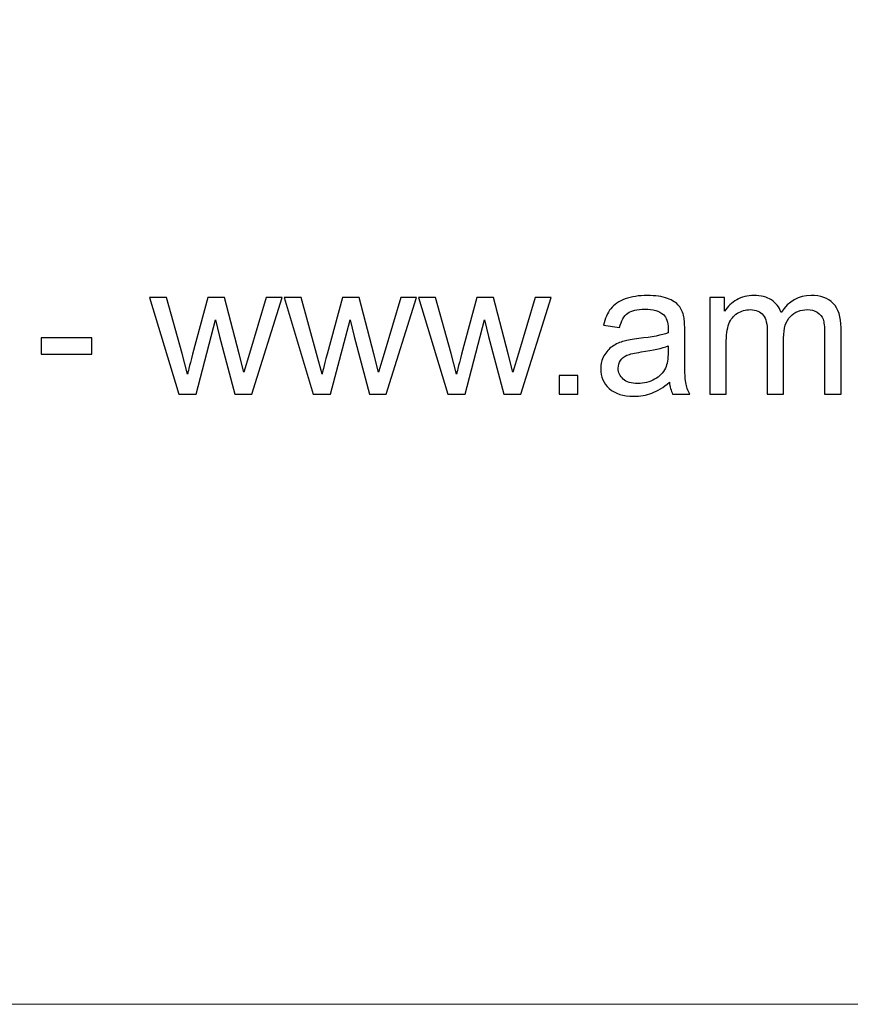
# Model space of a CAD drawing. Header units: millimetres. Extents: x -354 to 271, y -338 to 361.
# Tile 20 of 38: x -124 to -86, y -42 to 2. Entities that reach past the tile are written whole.
import ezdxf

# ---------------------------------------------------------------- set-up
doc = ezdxf.new("R2010")
doc.units = ezdxf.units.MM
doc.header["$MEASUREMENT"] = 0
doc.layers.add('Layer 1', color=7, linetype='Continuous')

msp = doc.modelspace()

# ---------------------------------------------------------------- linework, layer by layer
at = {"layer": 'Layer 1', "color": 175, "lineweight": 20}
msp.add_open_spline([(-353.5484, -42.3756), (-353.5484, -42.3756), (28.0572, -42.3756), (28.0572, -42.3756), (28.0572, -42.3756), (28.0572, -42.3756), (28.0572, 207.6244), (28.0572, 207.6244), (28.0572, 207.6244), (28.0572, 207.6244), (-353.5484, 207.6244), (-353.5484, 207.6244), (-353.5484, 207.6244), (-353.5484, 207.6244), (-353.5484, -42.3756), (-353.5484, -42.3756), (-353.5484, -42.3756), (-353.5484, -42.3756), (-353.5484, -42.3756), (-353.5484, -42.3756)], degree=3, knots=[0, 0, 0, 0, 0.1666667, 0.1666667, 0.1666667, 0.1666667, 0.3333333, 0.3333333, 0.3333333, 0.3333333, 0.5, 0.5, 0.5, 0.5, 0.6666667, 0.6666667, 0.6666667, 0.6666667, 1, 1, 1, 1], dxfattribs=at)
at = {"layer": 'Layer 1', "color": 7}
for points, knots in [([(-116.6981, -14.6607), (-116.6981, -14.6607), (-118.0259, -10.2665), (-118.0259, -10.2665), (-118.0259, -10.2665), (-118.0259, -10.2665), (-117.247, -10.2665), (-117.247, -10.2665), (-117.247, -10.2665), (-117.247, -10.2665), (-116.5457, -12.8023), (-116.5457, -12.8023), (-116.5457, -12.8023), (-116.5457, -12.8023), (-116.2973, -13.7463), (-116.2973, -13.7463), (-116.2973, -13.7463), (-116.2874, -13.6997), (-116.2112, -13.3978), (-116.0701, -12.8404), (-116.0701, -12.8404), (-116.0701, -12.8404), (-115.3744, -10.2665), (-115.3744, -10.2665), (-115.3744, -10.2665), (-115.3744, -10.2665), (-114.611, -10.2665), (-114.611, -10.2665), (-114.611, -10.2665), (-114.611, -10.2665), (-113.9492, -12.8178), (-113.9492, -12.8178), (-113.9492, -12.8178), (-113.9492, -12.8178), (-113.7333, -13.6546), (-113.7333, -13.6546), (-113.7333, -13.6546), (-113.7333, -13.6546), (-113.4807, -12.8065), (-113.4807, -12.8065), (-113.4807, -12.8065), (-113.4807, -12.8065), (-112.7215, -10.2665), (-112.7215, -10.2665), (-112.7215, -10.2665), (-112.7215, -10.2665), (-111.9976, -10.2665), (-111.9976, -10.2665), (-111.9976, -10.2665), (-111.9976, -10.2665), (-113.3763, -14.6607), (-113.3763, -14.6607), (-113.3763, -14.6607), (-113.3763, -14.6607), (-114.1468, -14.6607), (-114.1468, -14.6607), (-114.1468, -14.6607), (-114.1468, -14.6607), (-114.8439, -12.0318), (-114.8439, -12.0318), (-114.8439, -12.0318), (-114.8439, -12.0318), (-115.0203, -11.2797), (-115.0203, -11.2797), (-115.0203, -11.2797), (-115.0203, -11.2797), (-115.9093, -14.6607), (-115.9093, -14.6607), (-115.9093, -14.6607), (-115.9093, -14.6607), (-116.6981, -14.6607), (-116.6981, -14.6607)], [0, 0, 0, 0, 0.0526316, 0.0526316, 0.0526316, 0.0526316, 0.1052632, 0.1052632, 0.1052632, 0.1052632, 0.1578947, 0.1578947, 0.1578947, 0.1578947, 0.2105263, 0.2105263, 0.2105263, 0.2105263, 0.2631579, 0.2631579, 0.2631579, 0.2631579, 0.3157895, 0.3157895, 0.3157895, 0.3157895, 0.3684211, 0.3684211, 0.3684211, 0.3684211, 0.4210526, 0.4210526, 0.4210526, 0.4210526, 0.4736842, 0.4736842, 0.4736842, 0.4736842, 0.5263158, 0.5263158, 0.5263158, 0.5263158, 0.5789474, 0.5789474, 0.5789474, 0.5789474, 0.6315789, 0.6315789, 0.6315789, 0.6315789, 0.6842105, 0.6842105, 0.6842105, 0.6842105, 0.7368421, 0.7368421, 0.7368421, 0.7368421, 0.7894737, 0.7894737, 0.7894737, 0.7894737, 0.8421053, 0.8421053, 0.8421053, 0.8421053, 0.8947368, 0.8947368, 0.8947368, 0.8947368, 1, 1, 1, 1]), ([(-110.5837, -14.6607), (-110.5837, -14.6607), (-111.9115, -10.2665), (-111.9115, -10.2665), (-111.9115, -10.2665), (-111.9115, -10.2665), (-111.1326, -10.2665), (-111.1326, -10.2665), (-111.1326, -10.2665), (-111.1326, -10.2665), (-110.4313, -12.8023), (-110.4313, -12.8023), (-110.4313, -12.8023), (-110.4313, -12.8023), (-110.1829, -13.7463), (-110.1829, -13.7463), (-110.1829, -13.7463), (-110.173, -13.6997), (-110.0968, -13.3978), (-109.9557, -12.8404), (-109.9557, -12.8404), (-109.9557, -12.8404), (-109.26, -10.2665), (-109.26, -10.2665), (-109.26, -10.2665), (-109.26, -10.2665), (-108.4966, -10.2665), (-108.4966, -10.2665), (-108.4966, -10.2665), (-108.4966, -10.2665), (-107.8348, -12.8178), (-107.8348, -12.8178), (-107.8348, -12.8178), (-107.8348, -12.8178), (-107.6189, -13.6546), (-107.6189, -13.6546), (-107.6189, -13.6546), (-107.6189, -13.6546), (-107.3663, -12.8065), (-107.3663, -12.8065), (-107.3663, -12.8065), (-107.3663, -12.8065), (-106.6071, -10.2665), (-106.6071, -10.2665), (-106.6071, -10.2665), (-106.6071, -10.2665), (-105.8832, -10.2665), (-105.8832, -10.2665), (-105.8832, -10.2665), (-105.8832, -10.2665), (-107.2619, -14.6607), (-107.2619, -14.6607), (-107.2619, -14.6607), (-107.2619, -14.6607), (-108.0324, -14.6607), (-108.0324, -14.6607), (-108.0324, -14.6607), (-108.0324, -14.6607), (-108.7295, -12.0318), (-108.7295, -12.0318), (-108.7295, -12.0318), (-108.7295, -12.0318), (-108.9059, -11.2797), (-108.9059, -11.2797), (-108.9059, -11.2797), (-108.9059, -11.2797), (-109.7949, -14.6607), (-109.7949, -14.6607), (-109.7949, -14.6607), (-109.7949, -14.6607), (-110.5837, -14.6607), (-110.5837, -14.6607)], [0, 0, 0, 0, 0.0526316, 0.0526316, 0.0526316, 0.0526316, 0.1052632, 0.1052632, 0.1052632, 0.1052632, 0.1578947, 0.1578947, 0.1578947, 0.1578947, 0.2105263, 0.2105263, 0.2105263, 0.2105263, 0.2631579, 0.2631579, 0.2631579, 0.2631579, 0.3157895, 0.3157895, 0.3157895, 0.3157895, 0.3684211, 0.3684211, 0.3684211, 0.3684211, 0.4210526, 0.4210526, 0.4210526, 0.4210526, 0.4736842, 0.4736842, 0.4736842, 0.4736842, 0.5263158, 0.5263158, 0.5263158, 0.5263158, 0.5789474, 0.5789474, 0.5789474, 0.5789474, 0.6315789, 0.6315789, 0.6315789, 0.6315789, 0.6842105, 0.6842105, 0.6842105, 0.6842105, 0.7368421, 0.7368421, 0.7368421, 0.7368421, 0.7894737, 0.7894737, 0.7894737, 0.7894737, 0.8421053, 0.8421053, 0.8421053, 0.8421053, 0.8947368, 0.8947368, 0.8947368, 0.8947368, 1, 1, 1, 1]), ([(-104.4693, -14.6607), (-104.4693, -14.6607), (-105.7971, -10.2665), (-105.7971, -10.2665), (-105.7971, -10.2665), (-105.7971, -10.2665), (-105.0182, -10.2665), (-105.0182, -10.2665), (-105.0182, -10.2665), (-105.0182, -10.2665), (-104.3169, -12.8023), (-104.3169, -12.8023), (-104.3169, -12.8023), (-104.3169, -12.8023), (-104.0685, -13.7463), (-104.0685, -13.7463), (-104.0685, -13.7463), (-104.0586, -13.6997), (-103.9824, -13.3978), (-103.8413, -12.8404), (-103.8413, -12.8404), (-103.8413, -12.8404), (-103.1456, -10.2665), (-103.1456, -10.2665), (-103.1456, -10.2665), (-103.1456, -10.2665), (-102.3822, -10.2665), (-102.3822, -10.2665), (-102.3822, -10.2665), (-102.3822, -10.2665), (-101.7204, -12.8178), (-101.7204, -12.8178), (-101.7204, -12.8178), (-101.7204, -12.8178), (-101.5045, -13.6546), (-101.5045, -13.6546), (-101.5045, -13.6546), (-101.5045, -13.6546), (-101.2519, -12.8065), (-101.2519, -12.8065), (-101.2519, -12.8065), (-101.2519, -12.8065), (-100.4927, -10.2665), (-100.4927, -10.2665), (-100.4927, -10.2665), (-100.4927, -10.2665), (-99.7688, -10.2665), (-99.7688, -10.2665), (-99.7688, -10.2665), (-99.7688, -10.2665), (-101.1475, -14.6607), (-101.1475, -14.6607), (-101.1475, -14.6607), (-101.1475, -14.6607), (-101.918, -14.6607), (-101.918, -14.6607), (-101.918, -14.6607), (-101.918, -14.6607), (-102.6151, -12.0318), (-102.6151, -12.0318), (-102.6151, -12.0318), (-102.6151, -12.0318), (-102.7915, -11.2797), (-102.7915, -11.2797), (-102.7915, -11.2797), (-102.7915, -11.2797), (-103.6805, -14.6607), (-103.6805, -14.6607), (-103.6805, -14.6607), (-103.6805, -14.6607), (-104.4693, -14.6607), (-104.4693, -14.6607)], [0, 0, 0, 0, 0.0526316, 0.0526316, 0.0526316, 0.0526316, 0.1052632, 0.1052632, 0.1052632, 0.1052632, 0.1578947, 0.1578947, 0.1578947, 0.1578947, 0.2105263, 0.2105263, 0.2105263, 0.2105263, 0.2631579, 0.2631579, 0.2631579, 0.2631579, 0.3157895, 0.3157895, 0.3157895, 0.3157895, 0.3684211, 0.3684211, 0.3684211, 0.3684211, 0.4210526, 0.4210526, 0.4210526, 0.4210526, 0.4736842, 0.4736842, 0.4736842, 0.4736842, 0.5263158, 0.5263158, 0.5263158, 0.5263158, 0.5789474, 0.5789474, 0.5789474, 0.5789474, 0.6315789, 0.6315789, 0.6315789, 0.6315789, 0.6842105, 0.6842105, 0.6842105, 0.6842105, 0.7368421, 0.7368421, 0.7368421, 0.7368421, 0.7894737, 0.7894737, 0.7894737, 0.7894737, 0.8421053, 0.8421053, 0.8421053, 0.8421053, 0.8947368, 0.8947368, 0.8947368, 0.8947368, 1, 1, 1, 1]), ([(-94.3897, -14.1104), (-94.6663, -14.346), (-94.933, -14.5111), (-95.1884, -14.6085), (-95.1884, -14.6085), (-95.4438, -14.7059), (-95.7175, -14.7538), (-96.0111, -14.7538), (-96.0111, -14.7538), (-96.4937, -14.7538), (-96.8648, -14.6367), (-97.1244, -14.4011), (-97.1244, -14.4011), (-97.3841, -14.1668), (-97.5139, -13.8662), (-97.5139, -13.5008), (-97.5139, -13.5008), (-97.5139, -13.2863), (-97.4645, -13.0901), (-97.3671, -12.9123), (-97.3671, -12.9123), (-97.2684, -12.7345), (-97.14, -12.5934), (-96.9819, -12.4862), (-96.9819, -12.4862), (-96.8225, -12.3789), (-96.6447, -12.2971), (-96.4457, -12.242), (-96.4457, -12.242), (-96.2989, -12.2039), (-96.0774, -12.1673), (-95.7825, -12.1306), (-95.7825, -12.1306), (-95.1813, -12.06), (-94.7368, -11.9739), (-94.4532, -11.8752), (-94.4532, -11.8752), (-94.4504, -11.7736), (-94.449, -11.7086), (-94.449, -11.6818), (-94.449, -11.6818), (-94.449, -11.3799), (-94.5195, -11.1668), (-94.6606, -11.0426), (-94.6606, -11.0426), (-94.8511, -10.8747), (-95.1348, -10.7914), (-95.5101, -10.7914), (-95.5101, -10.7914), (-95.8615, -10.7914), (-96.1211, -10.8535), (-96.2876, -10.9763), (-96.2876, -10.9763), (-96.4556, -11.099), (-96.5783, -11.3164), (-96.6588, -11.6296), (-96.6588, -11.6296), (-96.6588, -11.6296), (-97.3869, -11.528), (-97.3869, -11.528), (-97.3869, -11.528), (-97.3206, -11.2162), (-97.2119, -10.9636), (-97.0595, -10.7717), (-97.0595, -10.7717), (-96.9071, -10.5798), (-96.687, -10.433), (-96.3991, -10.3286), (-96.3991, -10.3286), (-96.1127, -10.2256), (-95.7782, -10.1733), (-95.4, -10.1733), (-95.4, -10.1733), (-95.0247, -10.1733), (-94.7185, -10.2171), (-94.4828, -10.306), (-94.4828, -10.306), (-94.2486, -10.3949), (-94.075, -10.505), (-93.9649, -10.639), (-93.9649, -10.639), (-93.8549, -10.7731), (-93.7773, -10.9424), (-93.7321, -11.147), (-93.7321, -11.147), (-93.7081, -11.274), (-93.6954, -11.5026), (-93.6954, -11.8314), (-93.6954, -11.8314), (-93.6954, -11.8314), (-93.6954, -12.8192), (-93.6954, -12.8192), (-93.6954, -12.8192), (-93.6954, -13.5092), (-93.6799, -13.9453), (-93.6489, -14.1301), (-93.6489, -14.1301), (-93.6192, -14.315), (-93.5571, -14.4914), (-93.4668, -14.6607), (-93.4668, -14.6607), (-93.4668, -14.6607), (-94.2458, -14.6607), (-94.2458, -14.6607), (-94.2458, -14.6607), (-94.3205, -14.5041), (-94.3685, -14.3206), (-94.3897, -14.1104)], [0, 0, 0, 0, 0.0357143, 0.0357143, 0.0357143, 0.0357143, 0.0714286, 0.0714286, 0.0714286, 0.0714286, 0.1071429, 0.1071429, 0.1071429, 0.1071429, 0.1428571, 0.1428571, 0.1428571, 0.1428571, 0.1785714, 0.1785714, 0.1785714, 0.1785714, 0.2142857, 0.2142857, 0.2142857, 0.2142857, 0.25, 0.25, 0.25, 0.25, 0.2857143, 0.2857143, 0.2857143, 0.2857143, 0.3214286, 0.3214286, 0.3214286, 0.3214286, 0.3571429, 0.3571429, 0.3571429, 0.3571429, 0.3928571, 0.3928571, 0.3928571, 0.3928571, 0.4285714, 0.4285714, 0.4285714, 0.4285714, 0.4642857, 0.4642857, 0.4642857, 0.4642857, 0.5, 0.5, 0.5, 0.5, 0.5357143, 0.5357143, 0.5357143, 0.5357143, 0.5714286, 0.5714286, 0.5714286, 0.5714286, 0.6071429, 0.6071429, 0.6071429, 0.6071429, 0.6428571, 0.6428571, 0.6428571, 0.6428571, 0.6785714, 0.6785714, 0.6785714, 0.6785714, 0.7142857, 0.7142857, 0.7142857, 0.7142857, 0.75, 0.75, 0.75, 0.75, 0.7857143, 0.7857143, 0.7857143, 0.7857143, 0.8214286, 0.8214286, 0.8214286, 0.8214286, 0.8571429, 0.8571429, 0.8571429, 0.8571429, 0.8928571, 0.8928571, 0.8928571, 0.8928571, 0.9285714, 0.9285714, 0.9285714, 0.9285714, 1, 1, 1, 1]), ([(-92.551, -14.6607), (-92.551, -14.6607), (-92.551, -10.2665), (-92.551, -10.2665), (-92.551, -10.2665), (-92.551, -10.2665), (-91.8821, -10.2665), (-91.8821, -10.2665), (-91.8821, -10.2665), (-91.8821, -10.2665), (-91.8821, -10.8874), (-91.8821, -10.8874), (-91.8821, -10.8874), (-91.7453, -10.6729), (-91.5618, -10.4993), (-91.3332, -10.3695), (-91.3332, -10.3695), (-91.1046, -10.2383), (-90.845, -10.1733), (-90.5529, -10.1733), (-90.5529, -10.1733), (-90.2283, -10.1733), (-89.9616, -10.2411), (-89.7542, -10.3751), (-89.7542, -10.3751), (-89.5467, -10.5106), (-89.4, -10.6983), (-89.3153, -10.941), (-89.3153, -10.941), (-88.9654, -10.4288), (-88.5124, -10.1733), (-87.9536, -10.1733), (-87.9536, -10.1733), (-87.5161, -10.1733), (-87.1789, -10.2933), (-86.9446, -10.5346), (-86.9446, -10.5346), (-86.709, -10.7759), (-86.5904, -11.147), (-86.5904, -11.648), (-86.5904, -11.648), (-86.5904, -11.648), (-86.5904, -14.6607), (-86.5904, -14.6607), (-86.5904, -14.6607), (-86.5904, -14.6607), (-87.3355, -14.6607), (-87.3355, -14.6607), (-87.3355, -14.6607), (-87.3355, -14.6607), (-87.3355, -11.8949), (-87.3355, -11.8949), (-87.3355, -11.8949), (-87.3355, -11.5986), (-87.3609, -11.3841), (-87.4089, -11.2529), (-87.4089, -11.2529), (-87.4569, -11.1216), (-87.5444, -11.0172), (-87.6728, -10.9368), (-87.6728, -10.9368), (-87.7998, -10.8563), (-87.9493, -10.8168), (-88.1201, -10.8168), (-88.1201, -10.8168), (-88.4305, -10.8168), (-88.6874, -10.9198), (-88.892, -11.1244), (-88.892, -11.1244), (-89.0966, -11.3305), (-89.1982, -11.6593), (-89.1982, -12.1108), (-89.1982, -12.1108), (-89.1982, -12.1108), (-89.1982, -14.6607), (-89.1982, -14.6607), (-89.1982, -14.6607), (-89.1982, -14.6607), (-89.9433, -14.6607), (-89.9433, -14.6607), (-89.9433, -14.6607), (-89.9433, -14.6607), (-89.9433, -11.8088), (-89.9433, -11.8088), (-89.9433, -11.8088), (-89.9433, -11.4786), (-90.0039, -11.2303), (-90.1253, -11.0652), (-90.1253, -11.0652), (-90.2466, -10.9001), (-90.4456, -10.8168), (-90.7208, -10.8168), (-90.7208, -10.8168), (-90.9296, -10.8168), (-91.1229, -10.8719), (-91.3007, -10.9819), (-91.3007, -10.9819), (-91.4785, -11.092), (-91.607, -11.2529), (-91.6874, -11.4659), (-91.6874, -11.4659), (-91.7664, -11.6776), (-91.8059, -11.9838), (-91.8059, -12.3832), (-91.8059, -12.3832), (-91.8059, -12.3832), (-91.8059, -14.6607), (-91.8059, -14.6607), (-91.8059, -14.6607), (-91.8059, -14.6607), (-92.551, -14.6607), (-92.551, -14.6607)], [0, 0, 0, 0, 0.0344828, 0.0344828, 0.0344828, 0.0344828, 0.0689655, 0.0689655, 0.0689655, 0.0689655, 0.1034483, 0.1034483, 0.1034483, 0.1034483, 0.137931, 0.137931, 0.137931, 0.137931, 0.1724138, 0.1724138, 0.1724138, 0.1724138, 0.2068966, 0.2068966, 0.2068966, 0.2068966, 0.2413793, 0.2413793, 0.2413793, 0.2413793, 0.2758621, 0.2758621, 0.2758621, 0.2758621, 0.3103448, 0.3103448, 0.3103448, 0.3103448, 0.3448276, 0.3448276, 0.3448276, 0.3448276, 0.3793103, 0.3793103, 0.3793103, 0.3793103, 0.4137931, 0.4137931, 0.4137931, 0.4137931, 0.4482759, 0.4482759, 0.4482759, 0.4482759, 0.4827586, 0.4827586, 0.4827586, 0.4827586, 0.5172414, 0.5172414, 0.5172414, 0.5172414, 0.5517241, 0.5517241, 0.5517241, 0.5517241, 0.5862069, 0.5862069, 0.5862069, 0.5862069, 0.6206897, 0.6206897, 0.6206897, 0.6206897, 0.6551724, 0.6551724, 0.6551724, 0.6551724, 0.6896552, 0.6896552, 0.6896552, 0.6896552, 0.7241379, 0.7241379, 0.7241379, 0.7241379, 0.7586207, 0.7586207, 0.7586207, 0.7586207, 0.7931034, 0.7931034, 0.7931034, 0.7931034, 0.8275862, 0.8275862, 0.8275862, 0.8275862, 0.862069, 0.862069, 0.862069, 0.862069, 0.8965517, 0.8965517, 0.8965517, 0.8965517, 0.9310345, 0.9310345, 0.9310345, 0.9310345, 1, 1, 1, 1]), ([(-122.9563, -12.8404), (-122.9563, -12.8404), (-122.9563, -12.0953), (-122.9563, -12.0953), (-122.9563, -12.0953), (-122.9563, -12.0953), (-120.6534, -12.0953), (-120.6534, -12.0953), (-120.6534, -12.0953), (-120.6534, -12.0953), (-120.6534, -12.8404), (-120.6534, -12.8404), (-120.6534, -12.8404), (-120.6534, -12.8404), (-122.9563, -12.8404), (-122.9563, -12.8404)], [0, 0, 0, 0, 0.2, 0.2, 0.2, 0.2, 0.4, 0.4, 0.4, 0.4, 0.6, 0.6, 0.6, 0.6, 1, 1, 1, 1]), ([(-94.449, -12.4594), (-94.7199, -12.5694), (-95.1263, -12.6626), (-95.6682, -12.7388), (-95.6682, -12.7388), (-95.9758, -12.7825), (-96.1931, -12.8319), (-96.3201, -12.8869), (-96.3201, -12.8869), (-96.4471, -12.942), (-96.5445, -13.0224), (-96.6136, -13.1268), (-96.6136, -13.1268), (-96.6828, -13.2326), (-96.718, -13.3498), (-96.718, -13.4796), (-96.718, -13.4796), (-96.718, -13.6757), (-96.6432, -13.8408), (-96.4923, -13.9721), (-96.4923, -13.9721), (-96.3413, -14.1033), (-96.1211, -14.1696), (-95.8318, -14.1696), (-95.8318, -14.1696), (-95.5454, -14.1696), (-95.29, -14.1075), (-95.0656, -13.982), (-95.0656, -13.982), (-94.8427, -13.8578), (-94.6776, -13.687), (-94.5731, -13.4711), (-94.5731, -13.4711), (-94.4927, -13.3032), (-94.4532, -13.0563), (-94.4532, -12.7303), (-94.4532, -12.7303), (-94.4532, -12.7303), (-94.449, -12.4594), (-94.449, -12.4594)], [0, 0, 0, 0, 0.0909091, 0.0909091, 0.0909091, 0.0909091, 0.1818182, 0.1818182, 0.1818182, 0.1818182, 0.2727273, 0.2727273, 0.2727273, 0.2727273, 0.3636364, 0.3636364, 0.3636364, 0.3636364, 0.4545455, 0.4545455, 0.4545455, 0.4545455, 0.5454545, 0.5454545, 0.5454545, 0.5454545, 0.6363636, 0.6363636, 0.6363636, 0.6363636, 0.7272727, 0.7272727, 0.7272727, 0.7272727, 0.8181818, 0.8181818, 0.8181818, 0.8181818, 1, 1, 1, 1]), ([(-99.4005, -14.6607), (-99.4005, -14.6607), (-99.4005, -13.814), (-99.4005, -13.814), (-99.4005, -13.814), (-99.4005, -13.814), (-98.5539, -13.814), (-98.5539, -13.814), (-98.5539, -13.814), (-98.5539, -13.814), (-98.5539, -14.6607), (-98.5539, -14.6607), (-98.5539, -14.6607), (-98.5539, -14.6607), (-99.4005, -14.6607), (-99.4005, -14.6607)], [0, 0, 0, 0, 0.2, 0.2, 0.2, 0.2, 0.4, 0.4, 0.4, 0.4, 0.6, 0.6, 0.6, 0.6, 1, 1, 1, 1])]:
    msp.add_open_spline(points, degree=3, knots=knots, dxfattribs=at)

doc.saveas('drawing.dxf')
